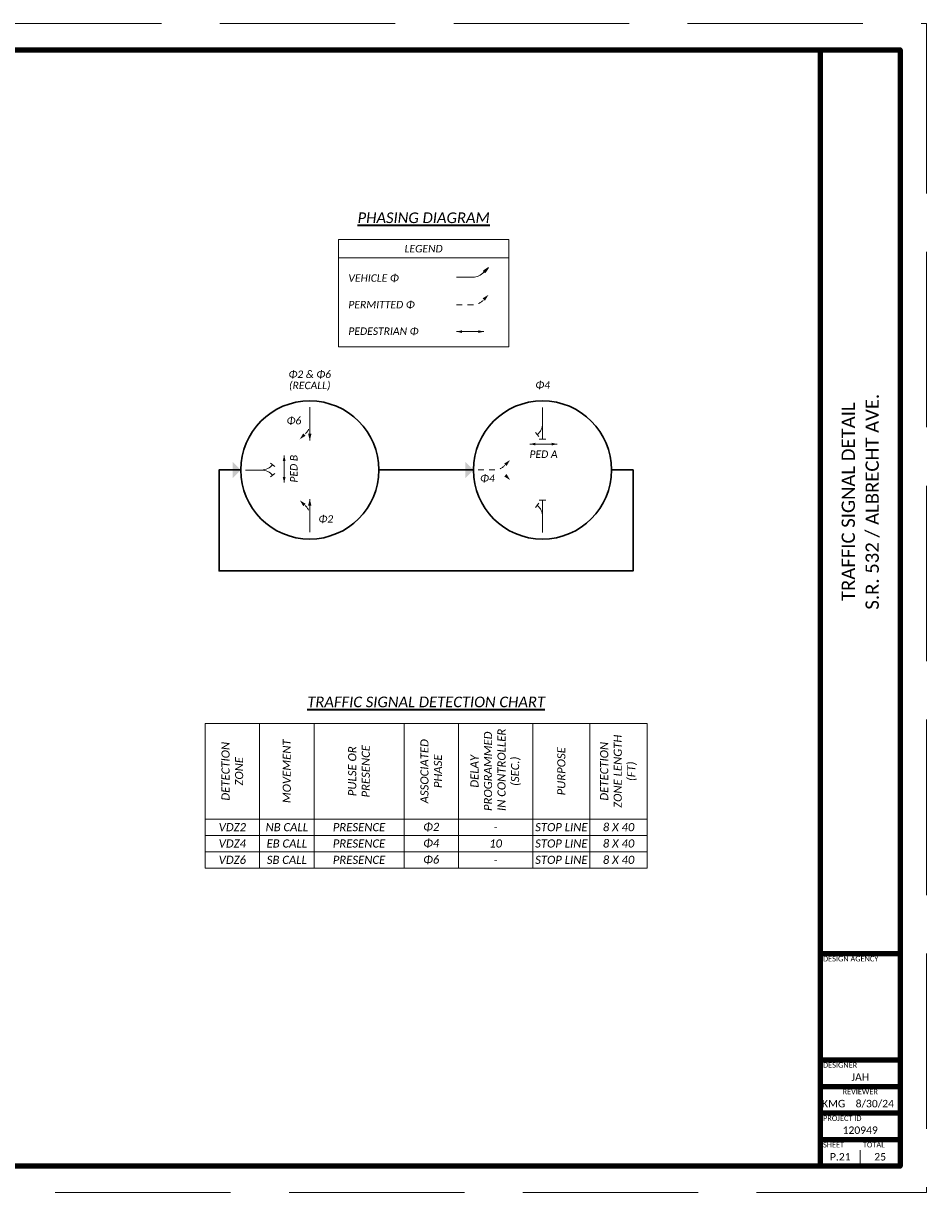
# Paper-space layout '17 TRAFFIC SIGNAL DETAIL' of a CAD drawing. Header units: feet. Extents: x -1.8 to 50.8, y 1.6 to 23.6.
# Tile 2 of 3: x 15.2 to 32.2, y 1.6 to 23.6. Entities that reach past the tile are written whole.
import ezdxf
from ezdxf.enums import TextEntityAlignment as Align

# ---------------------------------------------------------------- set-up
doc = ezdxf.new("R2010")
doc.units = ezdxf.units.FT
doc.header["$LTSCALE"] = 20
doc.header["$MEASUREMENT"] = 0
for name, pattern in [('DGN Style 1', [0.216373, 0.000360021, -0.216013]), ('DGN Style 2', [0.360021, 0.216013, -0.144009]), ('foctvex', [0]), ('OhDOT_DGN3', [0.22, 0.165, -0.055])]:
    doc.linetypes.add(name, pattern=pattern)
doc.layers.get('0').update_dxf_attribs({"lineweight": 15, "true_color": 0xc2ced6})
doc.layers.get('Defpoints').update_dxf_attribs({"lineweight": 15})
for name, color, linetype, lineweight in [('0_Xref', 7, 'Continuous', 15), ('SH_Border', 7, 'Continuous', 90), ('SH_Data', 7, 'Continuous', 15), ('SH_Text', 7, 'Continuous', 35)]:
    doc.layers.add(name, color=color, linetype=linetype, lineweight=lineweight)
doc.layers.add('SH_Cut_Line', color=7, linetype='OhDOT_DGN3', lineweight=15, plot=False)
doc.styles.add('P_Slanted - Normal Fixed Spacing', font='calibrii.ttf', dxfattribs={"height": 0.14})
doc.styles.add('P_Slanted - Sub Title', font='calibrii.ttf', dxfattribs={"height": 0.17})
doc.styles.add('Style - Calibri', font='calibri.ttf')
doc.styles.add('Style - Calibri - Light', font='calibril.ttf', dxfattribs={"height": 0.1})

# ---------------------------------------------------------------- blocks, each defined once
blk = doc.blocks.new('BORDER_2')
at = {"layer": 'Defpoints'}
blk.add_point((32.75, 3.5), dxfattribs=at)
at = {"layer": 'SH_Border'}
for p, q in [((32, 0.5), (32, 21.5)), ((32, 4.5), (33.5, 4.5)), ((32, 2.5), (33.5, 2.5)), ((32, 2), (33.5, 2)), ((32, 1.5), (33.5, 1.5)), ((32, 1), (33.5, 1))]:
    blk.add_line(p, q, dxfattribs=at)
at = {"layer": 'SH_Border', "flags": 128}
blk.add_lwpolyline([(1.5, 21.5), (33.5, 21.5), (33.5, 0.5), (1.5, 0.5), (1.5, 21.5)], dxfattribs=at)
at = {"layer": 'SH_Cut_Line', "flags": 128}
blk.add_lwpolyline([(0, 0), (34, 0), (34, 22), (0, 22), (0, 0)], dxfattribs=at)
at = {"layer": 'SH_Data'}
blk.add_line((32.75, 0.5), (32.75, 0.8), dxfattribs=at)
at = {"layer": 'SH_Data', "char_height": 0.1, "line_spacing_factor": 0.8, "style": 'Style - Calibri - Light'}
for s, insert, attachment_point in [('DESIGN AGENCY', (32.05, 4.45), 1), ('DESIGNER', (32.05, 2.45), 1), ('REVIEWER', (32.75, 1.95), 2), ('PROJECT ID', (32.05, 1.45), 1), ('SHEET', (32.05, 0.95), 1), ('TOTAL', (32.8, 0.95), 1)]:
    blk.add_mtext(s, dxfattribs=dict(at, insert=insert, attachment_point=attachment_point))
at = {"layer": 'SH_Data', "color": 7, "style": 'Style - Calibri'}
for tag, p in [('C_SHEET_TITLE2', (32.975, 13)), ('C_SHEET_TITLE', (32.525, 13))]:
    blk.add_attdef(tag, text='', height=0.25, rotation=90, dxfattribs=at).set_placement(p, align=Align.MIDDLE_CENTER)
at = {"layer": 'SH_Data', "style": 'Style - Calibri'}
blk.add_attdef('PROJ_NAME', text='', height=0.25, rotation=90, dxfattribs=at).set_placement((0.6, 0.6), align=Align.TOP_LEFT)
for tag, p in [('DESIGNER', (32.75, 2.175)), ('REVIEWER', (32.25, 1.675)), ('REVIEWED_DATE', (33.025, 1.675)), ('PIDNO', (32.75, 1.175)), ('C_SHEET_NO', (32.375, 0.675)), ('T_SHEET_NO', (33.125, 0.675))]:
    blk.add_attdef(tag, text='', height=0.14, dxfattribs=at).set_placement(p, align=Align.MIDDLE_CENTER)
blk = doc.blocks.new('TERMF')
at = {"linetype": 'foctvex'}
blk.add_hatch(color=4, dxfattribs=at).paths.add_polyline_path([(-0.14, -0.028), (-0.14, 0.028), (0, 0)])
at = {"color": 4, "linetype": 'Continuous', "lineweight": 15, "flags": 128}
blk.add_lwpolyline([(-0.14, -0.028), (-0.14, 0.028), (0, 0), (-0.14, -0.028)], dxfattribs=at)
blk = doc.blocks.new('*U1281')
at = {"layer": 'SH_Data', "color": 2, "linetype": 'Continuous', "lineweight": 13, "extrusion": (0, 0, -1), "flags": 128}
blk.add_lwpolyline([(-0.096, 0.308), (-0.096, -0.005, 0.227198), (0.006, -0.217)], format="xyb", dxfattribs=at)
at = {"layer": 'SH_Data', "color": 1, "linetype": 'Continuous', "lineweight": 13, "extrusion": (0, 0, -1), "xscale": 0.8222475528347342, "yscale": 0.8222475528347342, "zscale": 0.8222475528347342, "rotation": 314.9229827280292}
blk.add_blockref('TERMF', (0.096, -0.308), dxfattribs=at)
blk = doc.blocks.new('TERMF_5')
at = {"layer": 'SH_Data', "color": 1, "linetype": 'Continuous', "lineweight": 13}
blk.add_solid([(-0.156, 0.039), (0, 0), (-0.156, -0.039)], dxfattribs=at)
blk = doc.blocks.new('TERMF_6')
at = {"layer": 'SH_Data', "color": 1, "linetype": 'Continuous', "lineweight": 13}
blk.add_solid([(-0.156, 0.039), (0, 0), (-0.156, -0.039)], dxfattribs=at)
blk = doc.blocks.new('*U1291')
at = {"layer": 'SH_Data', "color": 2, "linetype": 'DGN Style 2', "lineweight": 13}
blk.add_line((0.375, 0), (-0.375, 0), dxfattribs=at)
at = {"layer": 'SH_Data', "color": 1, "linetype": 'Continuous', "lineweight": 13, "extrusion": (0, 0, -1), "xscale": 0.9754271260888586, "yscale": 0.9754271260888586, "zscale": 0.9754271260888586, "rotation": 9.12631102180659e-12}
blk.add_blockref('TERMF_6', (0.375, 0), dxfattribs=at)
at = {"layer": 'SH_Data', "color": 1, "linetype": 'Continuous', "lineweight": 13, "xscale": 0.9754271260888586, "yscale": 0.9754271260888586, "zscale": 0.9754271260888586, "rotation": 9.12631102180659e-12}
blk.add_blockref('TERMF_5', (0.375, 0), dxfattribs=at)
blk = doc.blocks.new('PED')
at = {"layer": 'SH_Data', "color": 2, "linetype": 'DGN Style 2', "lineweight": 13}
blk.add_blockref('*U1291', (0, 0), dxfattribs=at)
blk = doc.blocks.new('STHRU')
at = {"layer": 'SH_Data', "color": 2, "linetype": 'Continuous', "lineweight": 13}
for p, q in [((0, 0), (0.731, 0)), ((0.731, -0.077), (0.731, 0.077))]:
    blk.add_line(p, q, dxfattribs=at)
blk = doc.blocks.new('*U1282')
at = {"layer": 'SH_Data', "color": 2, "linetype": 'Continuous', "lineweight": 13}
blk.add_line((0.001, 0.283), (0.067, 0.201), dxfattribs=at)
at = {"layer": 'SH_Data', "color": 2, "linetype": 'Continuous', "lineweight": 13, "flags": 128}
blk.add_lwpolyline([(-0.067, -0.283), (-0.067, 0.03, -0.227198), (0.034, 0.242)], format="xyb", dxfattribs=at)
blk = doc.blocks.new('TERMF_7')
at = {"layer": 'SH_Data', "color": 1, "linetype": 'Continuous', "lineweight": 13, "extrusion": (0, 0, -1)}
blk.add_solid([(0.156, 0.039), (0, 0), (0.156, -0.039)], dxfattribs=at)
blk = doc.blocks.new('*U1294')
at = {"layer": 'SH_Data', "color": 2, "linetype": 'DGN Style 1', "lineweight": 13, "flags": 128}
blk.add_lwpolyline([(-0.3, 0.094), (0.005, 0.094, -0.227198), (0.212, -0.005)], format="xyb", dxfattribs=at)
at = {"layer": 'SH_Data', "color": 1, "linetype": 'Continuous', "lineweight": 13, "extrusion": (0, 0, -1), "xscale": 0.801444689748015, "yscale": 0.801444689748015, "zscale": 0.801444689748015, "rotation": 224.9359150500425}
blk.add_blockref('TERMF_7', (-0.3, -0.094), dxfattribs=at)
blk = doc.blocks.new('TERMF_2')
at = {"layer": 'SH_Data', "color": 1, "linetype": 'Continuous', "lineweight": 13}
blk.add_solid([(-0.156, 0.039), (0, 0), (-0.156, -0.039)], dxfattribs=at)
blk = doc.blocks.new('*U1284')
at = {"layer": 'SH_Data', "color": 2, "linetype": 'Continuous', "lineweight": 13}
blk.add_line((0.32, 0), (-0.32, 0), dxfattribs=at)
at = {"layer": 'SH_Data', "color": 1, "linetype": 'Continuous', "lineweight": 13, "xscale": 0.8222464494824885, "yscale": 0.8222464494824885, "zscale": 0.8222464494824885, "rotation": 9.126311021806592e-12}
blk.add_blockref('TERMF_2', (0.32, 0), dxfattribs=at)
blk = doc.blocks.new('TERMF_4')
at = {"layer": 'SH_Data', "color": 1, "linetype": 'Continuous', "lineweight": 13, "extrusion": (0, 0, -1)}
blk.add_solid([(0.156, 0.039), (0, 0), (0.156, -0.039)], dxfattribs=at)
blk = doc.blocks.new('*A1302')
at = {"layer": 'SH_Data', "color": 1, "linetype": 'Continuous', "ltscale": 0.42735}
for points in [[(0, 0), (0, -2.718)], [(0, 0), (8.321, 0)], [(1.026, 0), (1.026, -2.718)], [(2.051, 0), (2.051, -2.718)], [(3.744, 0), (3.744, -2.718)], [(4.769, 0), (4.769, -2.718)], [(6.167, 0), (6.167, -2.718)], [(7.244, 0), (7.244, -2.718)], [(8.321, 0), (8.321, -2.718)], [(0, -1.795), (8.321, -1.795)], [(0, -2.103), (8.321, -2.103)], [(0, -2.41), (8.321, -2.41)], [(0, -2.718), (8.321, -2.718)]]:
    blk.add_lwpolyline(points, dxfattribs=at)
at = {"layer": 'SH_Text', "color": 1, "width": 1.79487, "attachment_point": 5, "rotation": 90, "style": 'P_Slanted - Normal Fixed Spacing'}
for s, insert, char_height in [('DELAY PROGRAMMED^J IN CONTROLLER^J(SEC.)', (5.468, -0.897), 0.15278), ('DETECTION^JZONE LENGTH^J(FT)', (7.782, -0.897), 0.15278), ('DETECTION^JZONE', (0.513, -0.897), 0.15278), ('PULSE OR PRESENCE', (2.897, -0.897), 0.15278), ('ASSOCIATED^JPHASE', (4.256, -0.897), 0.15278), ('PURPOSE', (6.705, -0.897), 0.1528)]:
    blk.add_mtext(s, dxfattribs=dict(at, insert=insert, char_height=char_height))
at = {"layer": 'SH_Text', "color": 1, "insert": (1.538, -0.897), "char_height": 0.1528, "attachment_point": 5, "rotation": 90, "style": 'P_Slanted - Normal Fixed Spacing'}
blk.add_mtext('MOVEMENT', dxfattribs=at)
at = {"layer": 'SH_Text', "color": 1, "attachment_point": 5, "style": 'P_Slanted - Normal Fixed Spacing'}
for s, insert, char_height in [('VDZ2', (0.513, -1.949), 0.1528), ('NB CALL', (1.538, -1.949), 0.1528), ('PRESENCE', (2.897, -1.949), 0.1528), ('Φ2', (4.256, -1.949), 0.1528), ('-', (5.468, -1.949), 0.153), ('STOP LINE', (6.705, -1.949), 0.1528), ('8 X 40', (7.782, -1.949), 0.1528), ('VDZ4', (0.513, -2.256), 0.1528), ('EB CALL', (1.538, -2.256), 0.1528), ('PRESENCE', (2.897, -2.256), 0.1528), ('Φ4', (4.256, -2.256), 0.1528), ('10', (5.468, -2.256), 0.1528), ('STOP LINE', (6.705, -2.256), 0.1528), ('8 X 40', (7.782, -2.256), 0.1528), ('VDZ6', (0.513, -2.564), 0.1528), ('SB CALL', (1.538, -2.564), 0.1528), ('PRESENCE', (2.897, -2.564), 0.1528), ('Φ6', (4.256, -2.564), 0.1528), ('-', (5.468, -2.564), 0.153), ('STOP LINE', (6.705, -2.564), 0.1528), ('8 X 40', (7.782, -2.564), 0.1528)]:
    blk.add_mtext(s, dxfattribs=dict(at, insert=insert, char_height=char_height))

psp = doc.layouts.new('17 TRAFFIC SIGNAL DETAIL')

# ---------------------------------------------------------------- linework, layer by layer
at = {"layer": 'SH_Data'}
psp.add_line((21.177, 19.167), (24.379, 19.167), dxfattribs=at)
at = {"layer": 'SH_Data', "color": 97, "linetype": 'Continuous', "lineweight": 30}
psp.add_line((23.715, 15.178), (21.934, 15.178), dxfattribs=at)
at = {"layer": 'SH_Data', "flags": 128}
psp.add_lwpolyline([(24.379, 19.517), (21.177, 19.517), (21.177, 17.496), (24.379, 17.496), (24.379, 19.517)], close=True, dxfattribs=at)
at = {"layer": 'SH_Data', "color": 2, "linetype": 'DGN Style 2', "lineweight": 13, "ltscale": 0.025, "flags": 128}
for points in [[(23.398, 18.287), (23.703, 18.287, 0.227198), (23.91, 18.386)], [(20.635, 16.357), (20.635, 16.052, -0.227198), (20.536, 15.845)], [(23.804, 15.178), (24.11, 15.178, 0.227198), (24.316, 15.277)], [(20.635, 14.007), (20.635, 14.313, 0.227198), (20.536, 14.519)]]:
    psp.add_lwpolyline(points, format="xyb", dxfattribs=at)
at = {"layer": 'SH_Data', "color": 97, "lineweight": 30, "flags": 128}
psp.add_lwpolyline([(26.315, 15.178), (26.721, 15.178), (26.721, 13.279), (18.929, 13.279), (18.929, 15.178), (19.335, 15.178)], dxfattribs=at)
at = {"layer": 'SH_Data', "color": 61, "linetype": 'Continuous', "lineweight": 30}
for centre in [(20.635, 15.178), (25.015, 15.178)]:
    psp.add_circle(centre, 1.3, dxfattribs=at)
at = {"layer": 'SH_Data', "extrusion": (0, 0, -1)}
for points in [[(-19.335, 15.178), (-19.184, 15.33), (-19.183, 15.026)], [(-23.715, 15.178), (-23.564, 15.33), (-23.564, 15.026)]]:
    psp.add_solid(points, dxfattribs=at)

# ---------------------------------------------------------------- block references
at = {"layer": '0_Xref'}
ref = psp.add_blockref('BORDER_2', (-1.755, 1.581), dxfattribs=at)
ref.add_attrib('C_SHEET_NO', 'P.21', dxfattribs={"layer": 'SH_Data', "height": 0.14, "style": 'Style - Calibri'}).set_placement((30.62, 2.256), align=Align.MIDDLE_CENTER)
ref.add_attrib('T_SHEET_NO', '25', dxfattribs={"layer": 'SH_Data', "height": 0.14, "style": 'Style - Calibri'}).set_placement((31.37, 2.256), align=Align.MIDDLE_CENTER)
ref.add_attrib('DESIGNER', 'JAH', dxfattribs={"layer": 'SH_Data', "height": 0.14, "style": 'Style - Calibri'}).set_placement((30.995, 3.756), align=Align.MIDDLE_CENTER)
ref.add_attrib('REVIEWER', 'KMG', dxfattribs={"layer": 'SH_Data', "height": 0.14, "style": 'Style - Calibri'}).set_placement((30.495, 3.256), align=Align.MIDDLE_CENTER)
ref.add_attrib('REVIEWED_DATE', '8/30/24', dxfattribs={"layer": 'SH_Data', "height": 0.14, "style": 'Style - Calibri'}).set_placement((31.27, 3.256), align=Align.MIDDLE_CENTER)
ref.add_attrib('PIDNO', '120949', dxfattribs={"layer": 'SH_Data', "height": 0.14, "style": 'Style - Calibri'}).set_placement((30.995, 2.756), align=Align.MIDDLE_CENTER)
ref.add_attrib('C_SHEET_TITLE', 'TRAFFIC SIGNAL DETAIL', dxfattribs={"layer": 'SH_Data', "color": 7, "height": 0.25, "rotation": 90, "style": 'Style - Calibri'}).set_placement((30.77, 14.581), align=Align.MIDDLE_CENTER)
ref.add_attrib('C_SHEET_TITLE2', 'S.R. 532 / ALBRECHT AVE.', dxfattribs={"layer": 'SH_Data', "color": 7, "height": 0.25, "rotation": 90, "style": 'Style - Calibri'}).set_placement((31.22, 14.581), align=Align.MIDDLE_CENTER)
psp.add_blockref('*A1302', (18.665, 10.406), dxfattribs=at)
at = {"layer": 'SH_Data', "color": 2, "linetype": 'Continuous', "lineweight": 13, "extrusion": (0, 0, -1)}
for name, p, xscale, yscale, zscale, rotation in [('*U1281', (-23.698, 18.897), 0.9747000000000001, 0.9747000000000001, 0.9747000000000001, 269.9870676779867), ('*U1282', (-19.7, 15.243), 0.9747, 0.9747, 0.9747, 90.00000000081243), ('STHRU', (-25.015, 14.007), 0.8216335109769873, 0.8216335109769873, 0.8216335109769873, 90.00000000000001)]:
    psp.add_blockref(name, p, dxfattribs=dict(at, xscale=xscale, yscale=yscale, zscale=zscale, rotation=rotation))
at = {"layer": 'SH_Data', "color": 1, "linetype": 'Continuous', "lineweight": 13}
for name, p, xscale, yscale, zscale, rotation in [('TERMF_4', (23.998, 18.474), 0.8014446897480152, 0.8014446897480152, 0.8014446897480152, 44.92298272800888), ('TERMF_4', (20.447, 15.757), -0.8014446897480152, 0.8014446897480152, 0.8014446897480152, 45.07701727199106), ('TERMF_4', (24.405, 15.365), 0.8014446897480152, 0.8014446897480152, 0.8014446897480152, 44.92298272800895), ('TERMF_4', (20.447, 14.608), 0.8014446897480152, 0.8014446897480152, 0.8014446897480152, 134.9229827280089), ('*U1284', (20.635, 14.319), 0.9747, 0.9747, 0.9747, 90)]:
    psp.add_blockref(name, p, dxfattribs=dict(at, xscale=xscale, yscale=yscale, zscale=zscale, rotation=rotation))
at = {"layer": 'SH_Data', "color": 2, "linetype": 'DGN Style 2', "lineweight": 13, "xscale": 0.6846945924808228, "yscale": 0.6846945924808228, "zscale": 0.6846945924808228}
psp.add_blockref('PED', (23.654, 17.781), dxfattribs=at)
at = {"layer": 'SH_Data', "color": 1, "linetype": 'Continuous', "lineweight": 13, "extrusion": (0, 0, -1), "xscale": 0.9747, "yscale": 0.9747, "zscale": 0.9747, "rotation": 270.0000000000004}
psp.add_blockref('*U1284', (-20.635, 16.046), dxfattribs=at)
at = {"layer": 'SH_Data', "color": 2, "linetype": 'Continuous', "lineweight": 13}
for name, p, xscale, yscale, zscale, rotation in [('*U1282', (24.949, 16.081), 0.9747, 0.9747, 0.9747, 180), ('STHRU', (25.015, 16.357), 0.8216335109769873, 0.8216335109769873, 0.8216335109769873, 270), ('*U1282', (19.7, 15.112), 0.9747, 0.9747, 0.9747, 270.0000000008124)]:
    psp.add_blockref(name, p, dxfattribs=dict(at, xscale=xscale, yscale=yscale, zscale=zscale, rotation=rotation))
at = {"layer": 'SH_Data', "color": 2, "linetype": 'DGN Style 2', "lineweight": 13, "xscale": 0.6846945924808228, "yscale": 0.6846945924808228, "zscale": 0.6846945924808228}
for p, rotation in [((25.036, 15.665), 180), ((20.153, 15.197), 270)]:
    psp.add_blockref('PED', p, dxfattribs=dict(at, rotation=rotation))
at = {"layer": 'SH_Data', "color": 1, "linetype": 'Continuous', "lineweight": 13}
psp.add_blockref('*U1294', (24.105, 15.084), dxfattribs=at)
at = {"layer": 'SH_Data', "color": 2, "linetype": 'Continuous', "lineweight": 13, "extrusion": (0, 0, -1), "xscale": 0.9747, "yscale": 0.9747, "zscale": 0.9747}
psp.add_blockref('*U1282', (-24.949, 14.275), dxfattribs=at)

# ---------------------------------------------------------------- texts
at = {"layer": 'SH_Text', "linetype": 'Continuous', "lineweight": 13, "style": 'P_Slanted - Normal Fixed Spacing'}
psp.add_text('Φ4', height=0.14, dxfattribs=at).set_placement((25.019, 16.778), align=Align.MIDDLE_CENTER)
at = {"layer": 'SH_Text'}
for s, insert, char_height, width, attachment_point, style in [('{\\LPHASING DIAGRAM}', (22.778, 20.024), 0.2, 4.14586, 2, 'P_Slanted - Sub Title'), ('LEGEND', (22.778, 19.412), 0.14, 0.72807, 2, 'P_Slanted - Normal Fixed Spacing'), ('VEHICLE Φ', (21.361, 18.86), 0.14, 1.03068, 1, 'P_Slanted - Normal Fixed Spacing'), ('PERMITTED Φ', (21.361, 18.36), 0.14, 1.38429, 1, 'P_Slanted - Normal Fixed Spacing'), ('PEDESTRIAN Φ', (21.361, 17.86), 0.14, 1.51269, 1, 'P_Slanted - Normal Fixed Spacing'), ('Φ6', (20.337, 16.102), 0.14, 0.39307, 5, 'P_Slanted - Normal Fixed Spacing'), ('PED A', (25.035, 15.475), 0.14, 0.59072, 5, 'P_Slanted - Normal Fixed Spacing'), ('Φ4', (23.979, 15.017), 0.14, 0.39307, 5, 'P_Slanted - Normal Fixed Spacing'), ('Φ2', (20.937, 14.251), 0.14, 0.39083, 5, 'P_Slanted - Normal Fixed Spacing'), ('{\\LTRAFFIC SIGNAL DETECTION CHART}', (22.825, 10.914), 0.2, 4.98952, 2, 'P_Slanted - Sub Title')]:
    psp.add_mtext(s, dxfattribs=dict(at, insert=insert, char_height=char_height, width=width, attachment_point=attachment_point, style=style))
at = {"layer": 'SH_Text', "linetype": 'Continuous', "lineweight": 13, "insert": (20.635, 16.859), "char_height": 0.14, "attachment_point": 5, "line_spacing_factor": 0.9, "style": 'P_Slanted - Normal Fixed Spacing'}
psp.add_mtext('Φ2 & Φ6\\P(RECALL)', dxfattribs=at)
at = {"layer": 'SH_Text', "insert": (20.335, 15.202), "char_height": 0.14, "width": 0.59407, "attachment_point": 5, "rotation": 90, "style": 'P_Slanted - Normal Fixed Spacing'}
psp.add_mtext('PED B', dxfattribs=at)

doc.saveas('drawing.dxf')
